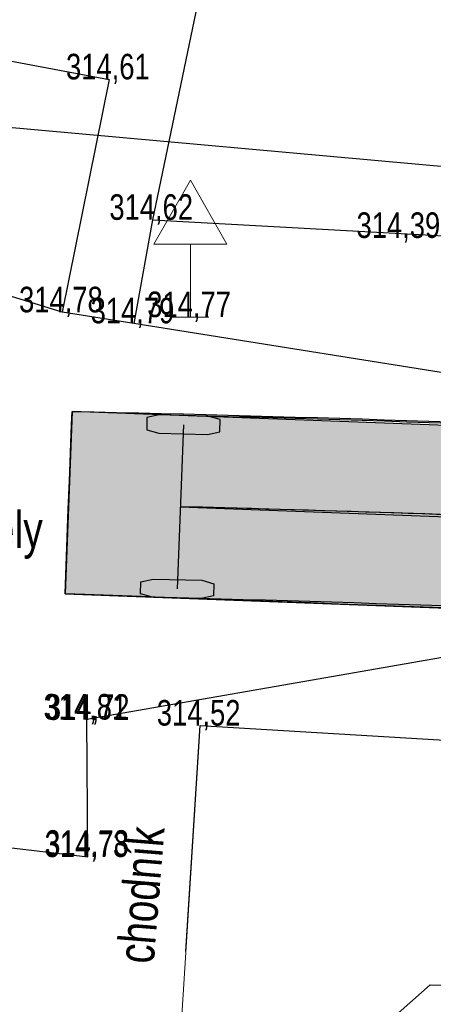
# Model space of a CAD drawing. Extents: x -783215 to -782699, y -1044860 to -1044498.
# Tile 10 of 60: x -783117.16 to -783111.5, y -1044718.31 to -1044704.82. Entities that reach past the tile are written whole.
import ezdxf
from ezdxf.enums import TextEntityAlignment as Align

# ---------------------------------------------------------------- set-up
doc = ezdxf.new("R2010")
doc.units = 0
doc.header["$MEASUREMENT"] = 0
doc.layers.get('0').update_dxf_attribs({"linetype": 'CONTINUOUS'})
for name, color, linetype in [('51_DRAHY_KOL_SITUACE', 21, 'CONTINUOUS'), ('51_OSY_NAPRAV_SITUACE', 51, 'CONTINUOUS'), ('51_VNEJSI_OBRYS_SITUACE', 4, 'CONTINUOUS'), ('51_VOZIDLO', 7, 'CONTINUOUS'), ('S_CETIN_METALIKA', 6, 'SDELSPOJO'), ('Z_hrany ploch', 7, 'CONTINUOUS'), ('Z_oploceni', 64, 'PLOTDRTL'), ('Z_Popisy', 7, 'CONTINUOUS')]:
    doc.layers.add(name, color=color, linetype=linetype)
for name, color, linetype, lineweight in [('Dopravní zařízen', 7, 'CONTINUOUS', 0), ('KN_hranice pozemků', 140, 'CONTINUOUS', 30), ('KN_slučky', 253, 'CONTINUOUS', 9), ('Z_BUDOVY', 7, 'CONTINUOUS', 30), ('Z_VÝŠKY', 7, 'CONTINUOUS', 9), ('Z_VÝŠKY NETISK', 252, 'CONTINUOUS', 9)]:
    doc.layers.add(name, color=color, linetype=linetype, lineweight=lineweight)
doc.styles.add('Style-cs_Working', font='cs_Working.shx')
doc.linetypes.add('PLOTDRTL', pattern='A,5,[95,civil.shx,S=1,R=0,X=0,Y=0],5', length=10)
doc.linetypes.add('SDELSPOJO', pattern='A,7,-6,[31,civil.shx,S=1,R=0,X=0,Y=0],-6', length=19)

# ---------------------------------------------------------------- blocks, each defined once
blk = doc.blocks.new('5$2700')
at = {"layer": 'Dopravní zařízen'}
blk.add_line((-0.5, 0), (0.5, 0), dxfattribs=at)
blk.add_lwpolyline([(0, 0), (0, 2), (1, 2), (0, 3.75), (-1, 2), (0, 2)], dxfattribs=at)

msp = doc.modelspace()

# ---------------------------------------------------------------- hatches: boundary and pattern name
at = {"layer": '51_VOZIDLO', "linetype": 'ByBlock', "true_color": 0x2f8dd0, "transparency": 33554560}
h = msp.add_hatch(color=142, dxfattribs=at)
h.dxf.hatch_style = 2
h.paths.add_polyline_path([(-783116.536, -1044712.684), (-783106.643, -1044713.056), (-783106.549, -1044710.558), (-783116.442, -1044710.186)])
at = {"layer": '51_VOZIDLO', "linetype": 'ByBlock', "transparency": 33554560}
h = msp.add_hatch(color=9, dxfattribs=at)
h.dxf.hatch_style = 2
h.paths.add_polyline_path([(-783115.248, -1044710.235), (-783115.416, -1044710.272), (-783115.42, -1044710.439), (-783115.254, -1044710.485), (-783114.588, -1044710.502), (-783114.42, -1044710.464), (-783114.416, -1044710.298), (-783114.582, -1044710.252)])
h = msp.add_hatch(color=9, dxfattribs=at)
h.dxf.hatch_style = 2
h.paths.add_polyline_path([(-783115.339, -1044712.733), (-783115.504, -1044712.687), (-783115.5, -1044712.521), (-783115.333, -1044712.483), (-783114.666, -1044712.5), (-783114.501, -1044712.546), (-783114.505, -1044712.713), (-783114.672, -1044712.75)])

# ---------------------------------------------------------------- linework, layer by layer
at = {"linetype": 'ByBlock'}
msp.add_arc((-783124.559, -1045094.11), 382.738, 86.6941, 88.56293, dxfattribs=at)
at = {"layer": '51_DRAHY_KOL_SITUACE', "linetype": 'ByBlock'}
for p, q in [((-783114.608, -1044710.251), (-783114.913, -1044710.243)), ((-783114.303, -1044710.259), (-783114.608, -1044710.251)), ((-783113.997, -1044710.267), (-783114.303, -1044710.259)), ((-783113.692, -1044710.276), (-783113.997, -1044710.267)), ((-783113.387, -1044710.285), (-783113.692, -1044710.276)), ((-783113.081, -1044710.294), (-783113.387, -1044710.285)), ((-783112.776, -1044710.303), (-783113.081, -1044710.294)), ((-783112.471, -1044710.313), (-783112.776, -1044710.303)), ((-783112.165, -1044710.322), (-783112.471, -1044710.313)), ((-783111.86, -1044710.332), (-783112.165, -1044710.322)), ((-783111.555, -1044710.342), (-783111.86, -1044710.332)), ((-783111.249, -1044710.353), (-783111.555, -1044710.342)), ((-783114.704, -1044712.749), (-783115.007, -1044712.742)), ((-783114.4, -1044712.757), (-783114.704, -1044712.749)), ((-783114.097, -1044712.766), (-783114.4, -1044712.757)), ((-783113.794, -1044712.774), (-783114.097, -1044712.766)), ((-783113.49, -1044712.783), (-783113.794, -1044712.774)), ((-783113.187, -1044712.792), (-783113.49, -1044712.783)), ((-783112.884, -1044712.801), (-783113.187, -1044712.792)), ((-783112.58, -1044712.81), (-783112.884, -1044712.801)), ((-783112.277, -1044712.82), (-783112.58, -1044712.81)), ((-783111.974, -1044712.83), (-783112.277, -1044712.82)), ((-783111.67, -1044712.84), (-783111.974, -1044712.83)), ((-783111.367, -1044712.85), (-783111.67, -1044712.84))]:
    msp.add_line(p, q, dxfattribs=at)
at = {"layer": '51_OSY_NAPRAV_SITUACE', "linetype": 'ByBlock'}
for p, q in [((-783114.656, -1044711.5), (-783114.96, -1044711.493)), ((-783114.351, -1044711.508), (-783114.656, -1044711.5)), ((-783114.047, -1044711.516), (-783114.351, -1044711.508)), ((-783113.743, -1044711.525), (-783114.047, -1044711.516)), ((-783113.438, -1044711.534), (-783113.743, -1044711.525)), ((-783113.134, -1044711.543), (-783113.438, -1044711.534)), ((-783112.83, -1044711.552), (-783113.134, -1044711.543)), ((-783112.525, -1044711.561), (-783112.83, -1044711.552)), ((-783112.221, -1044711.571), (-783112.525, -1044711.561)), ((-783111.917, -1044711.581), (-783112.221, -1044711.571)), ((-783111.612, -1044711.591), (-783111.917, -1044711.581)), ((-783111.308, -1044711.602), (-783111.612, -1044711.591))]:
    msp.add_line(p, q, dxfattribs=at)
at = {"layer": '51_VNEJSI_OBRYS_SITUACE', "linetype": 'ByBlock'}
for p, q in [((-783116.449, -1044710.367), (-783116.442, -1044710.186)), ((-783116.442, -1044710.186), (-783116.137, -1044710.193)), ((-783116.137, -1044710.193), (-783115.831, -1044710.199)), ((-783115.831, -1044710.199), (-783115.526, -1044710.206)), ((-783115.526, -1044710.206), (-783115.221, -1044710.214)), ((-783115.221, -1044710.214), (-783114.915, -1044710.221)), ((-783114.915, -1044710.221), (-783114.61, -1044710.229)), ((-783114.61, -1044710.229), (-783114.304, -1044710.237)), ((-783114.304, -1044710.237), (-783113.999, -1044710.245)), ((-783113.999, -1044710.245), (-783113.694, -1044710.254)), ((-783113.694, -1044710.254), (-783113.388, -1044710.263)), ((-783113.388, -1044710.263), (-783113.083, -1044710.272)), ((-783113.083, -1044710.272), (-783112.778, -1044710.281)), ((-783112.778, -1044710.281), (-783112.472, -1044710.29)), ((-783112.472, -1044710.29), (-783112.167, -1044710.3)), ((-783112.167, -1044710.3), (-783111.862, -1044710.31)), ((-783116.464, -1044710.753), (-783116.449, -1044710.367)), ((-783111.862, -1044710.31), (-783111.556, -1044710.32)), ((-783111.556, -1044710.32), (-783111.251, -1044710.331)), ((-783116.478, -1044711.139), (-783116.464, -1044710.753)), ((-783116.493, -1044711.526), (-783116.478, -1044711.139)), ((-783116.507, -1044711.912), (-783116.493, -1044711.526)), ((-783116.522, -1044712.298), (-783116.507, -1044711.912)), ((-783116.536, -1044712.684), (-783116.522, -1044712.298)), ((-783116.268, -1044712.694), (-783116.536, -1044712.684)), ((-783115.882, -1044712.709), (-783116.268, -1044712.694)), ((-783115.496, -1044712.723), (-783115.882, -1044712.709)), ((-783115.11, -1044712.738), (-783115.496, -1044712.723)), ((-783114.723, -1044712.752), (-783115.11, -1044712.738)), ((-783114.337, -1044712.767), (-783114.723, -1044712.752)), ((-783113.951, -1044712.781), (-783114.337, -1044712.767)), ((-783113.565, -1044712.796), (-783113.951, -1044712.781)), ((-783113.179, -1044712.81), (-783113.565, -1044712.796)), ((-783112.792, -1044712.825), (-783113.179, -1044712.81)), ((-783112.406, -1044712.839), (-783112.792, -1044712.825)), ((-783112.02, -1044712.854), (-783112.406, -1044712.839)), ((-783111.634, -1044712.868), (-783112.02, -1044712.854)), ((-783111.248, -1044712.883), (-783111.634, -1044712.868))]:
    msp.add_line(p, q, dxfattribs=at)
at = {"layer": '51_VOZIDLO', "color": 7, "linetype": 'ByBlock', "true_color": 0x000000}
for p, q in [((-783116.442, -1044710.186), (-783116.536, -1044712.684)), ((-783106.549, -1044710.558), (-783116.442, -1044710.186)), ((-783115.416, -1044710.272), (-783115.42, -1044710.439)), ((-783115.248, -1044710.235), (-783115.416, -1044710.272)), ((-783114.582, -1044710.252), (-783115.248, -1044710.235)), ((-783114.416, -1044710.298), (-783114.582, -1044710.252)), ((-783114.42, -1044710.464), (-783114.416, -1044710.298)), ((-783115.42, -1044710.439), (-783115.254, -1044710.485)), ((-783114.918, -1044710.368), (-783115.002, -1044712.617)), ((-783115.254, -1044710.485), (-783114.588, -1044710.502)), ((-783114.588, -1044710.502), (-783114.42, -1044710.464)), ((-783114.96, -1044711.493), (-783110.194, -1044711.672)), ((-783115.504, -1044712.687), (-783115.5, -1044712.521)), ((-783115.5, -1044712.521), (-783115.333, -1044712.483)), ((-783115.333, -1044712.483), (-783114.666, -1044712.5)), ((-783114.666, -1044712.5), (-783114.501, -1044712.546)), ((-783114.501, -1044712.546), (-783114.505, -1044712.713)), ((-783116.536, -1044712.684), (-783106.643, -1044713.056)), ((-783115.339, -1044712.733), (-783115.504, -1044712.687)), ((-783114.672, -1044712.75), (-783115.339, -1044712.733)), ((-783114.505, -1044712.713), (-783114.672, -1044712.75))]:
    msp.add_line(p, q, dxfattribs=at)
at = {"layer": 'KN_hranice pozemků', "linetype": 'Continuous'}
msp.add_line((-783119.3, -1044706.11), (-783094.1, -1044708.4), dxfattribs=at).dxf.unprotected_set("ltscale", 0)
at = {"layer": 'KN_slučky'}
for p, q in [((-783116.08, -1044736.86), (-783114.69, -1044714.49)), ((-783114.69, -1044714.49), (-783102.36, -1044715.22))]:
    msp.add_line(p, q, dxfattribs=at)
at = {"layer": 'S_CETIN_METALIKA', "ltscale": 0.2, "flags": 128}
msp.add_lwpolyline([(-783113.05, -1044719.38), (-783111.54, -1044718.04), (-783109.24, -1044718.09), (-783107.9, -1044709.73), (-783105.19, -1044709.44)], dxfattribs=at)
at = {"layer": 'Z_BUDOVY'}
for p, q in [((-783114.882, -1044717.586), (-783114.69, -1044714.49)), ((-783114.69, -1044714.49), (-783102.36, -1044715.22))]:
    msp.add_line(p, q, dxfattribs=at).dxf.unprotected_set("ltscale", 0)
at = {"layer": 'Z_hrany ploch', "linetype": 'Continuous'}
for p, q in [((-783117.724, -1044705.302), (-783115.933, -1044705.638)), ((-783115.933, -1044705.638), (-783116.576, -1044708.829)), ((-783115.34, -1044707.562), (-783115.596, -1044708.98)), ((-783116.576, -1044708.829), (-783120.275, -1044707.683)), ((-783115.596, -1044708.98), (-783116.576, -1044708.829)), ((-783110.163, -1044709.851), (-783115.596, -1044708.98)), ((-783110.745, -1044713.447), (-783116.241, -1044714.407)), ((-783116.227, -1044716.29), (-783116.241, -1044714.407)), ((-783123.228, -1044715.441), (-783116.227, -1044716.29))]:
    msp.add_line(p, q, dxfattribs=at).dxf.unprotected_set("ltscale", 0)
at = {"layer": 'Z_oploceni', "linetype": 'PLOTDRTL', "ltscale": 0.2}
for p, q in [((-783114.336, -1044702.742), (-783115.34, -1044707.562)), ((-783115.34, -1044707.562), (-783102.077, -1044708.285))]:
    msp.add_line(p, q, dxfattribs=at)

# ---------------------------------------------------------------- block references
at = {"layer": 'Dopravní zařízen', "linetype": 'Continuous', "xscale": 0.5, "yscale": 0.5}
msp.add_blockref('5$2700', (-783114.821, -1044708.895), dxfattribs=at)

# ---------------------------------------------------------------- texts
at = {"layer": 'Z_Popisy', "color": 7, "linetype": 'Continuous', "style": 'Style-cs_Working', "width": 0.8}
msp.add_text('panely', height=0.5, dxfattribs=at).set_placement((-783117.63, -1044711.806), align=Align.MIDDLE_CENTER)
msp.add_text('chodník', height=0.5, rotation=85.371, dxfattribs=at).set_placement((-783115.499, -1044716.809), align=Align.MIDDLE_CENTER)
at = {"layer": 'Z_VÝŠKY', "linetype": 'Continuous', "style": 'Style-cs_Working', "width": 0.8}
for s, p in [('314,61', (-783116.524, -1044705.638)), ('314,62', (-783115.931, -1044707.562)), ('314,39', (-783112.547, -1044707.81)), ('314,78', (-783117.167, -1044708.829)), ('314,77', (-783115.412, -1044708.895)), ('314,72', (-783116.8, -1044714.412)), ('314,52', (-783115.281, -1044714.49)), ('314,78', (-783116.809, -1044716.273))]:
    msp.add_text(s, height=0.35, dxfattribs=at).set_placement(p)
at = {"layer": 'Z_VÝŠKY NETISK', "linetype": 'Continuous', "style": 'Style-cs_Working', "width": 0.8}
for s, p in [('314,79', (-783116.187, -1044708.98)), ('314,81', (-783116.832, -1044714.407)), ('314,73', (-783116.818, -1044716.29))]:
    msp.add_text(s, height=0.35, dxfattribs=at).set_placement(p)

doc.saveas('drawing.dxf')
